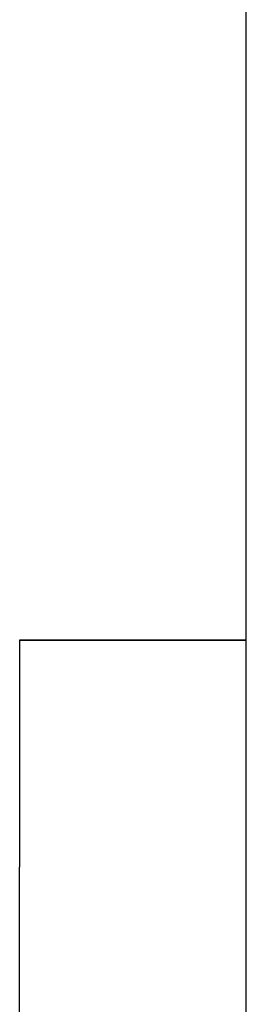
# Model space of a CAD drawing. Header units: millimetres. Extents: x 506 to 3445, y -268 to 1810.
# Tile 82 of 142: x 2403.47 to 2406.47, y 1229.11 to 1242.12. Entities that reach past the tile are written whole.
import ezdxf

# ---------------------------------------------------------------- set-up
doc = ezdxf.new("R2010")
doc.units = ezdxf.units.MM

msp = doc.modelspace()

# ---------------------------------------------------------------- linework, layer by layer
for p, q in [((2406.466, 1218.076), (2406.466, 1329.767)), ((2403.466, 1233.921), (2406.466, 1233.921)), ((2403.466, 1233.921), (2403.466, 1230.921)), ((2406.466, 1233.921), (2403.466, 1233.921)), ((2403.466, 1227.446), (2403.466, 1230.921))]:
    msp.add_line(p, q)

doc.saveas('drawing.dxf')
